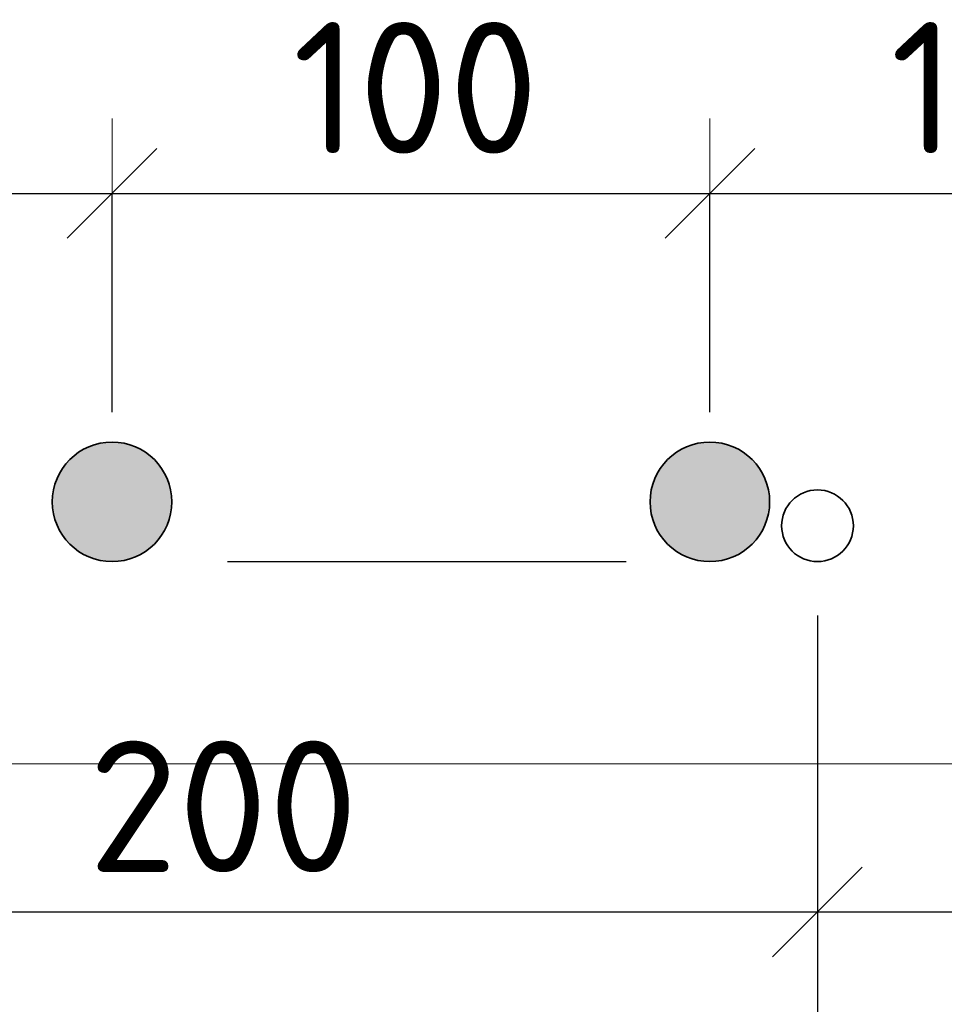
# Model space of a CAD drawing. Header units: metres. Extents: x -38 to 100, y -15 to 21.
# Tile 219 of 246: x 76.269 to 76.501, y 8.116 to 8.363. Entities that reach past the tile are written whole.
import ezdxf

# ---------------------------------------------------------------- set-up
doc = ezdxf.new("R2010")
doc.units = ezdxf.units.M
doc.header["$PDMODE"] = 65
doc.linetypes.add('______2', pattern=[0.0405, 0.03, -0.0105])
for name, color, linetype in [('XR$3$_3898', 7, 'Continuous'), ('XR$4$_3898', 7, 'Continuous'), ('XR$6$_3898', 7, 'Continuous')]:
    doc.layers.add(name, color=color, linetype=linetype)
for name, color, linetype, lineweight in [('XR$3$Размерная линия_ общее', 7, 'Continuous', 13), ('XR$4$Размерная линия_ общее', 7, 'Continuous', 13), ('XR$5$Текст_ примечание', 7, 'Continuous', 13), ('XR$6$Размерная линия_ общее', 7, 'Continuous', 13), ('XR$7$Текст_ примечание', 7, 'Continuous', 13)]:
    doc.layers.add(name, color=color, linetype=linetype, lineweight=lineweight)
doc.styles.add('ISOCPEUR', font='txt')
doc.dimstyles.new('DIMSTYLE_8', dxfattribs={"dimtxt": 0.033, "dimasz": 0.0375, "dimexe": 0, "dimexo": 0, "dimgap": 0.0165, "dimtad": 2, "dimdec": 0, "dimlfac": 1000, "dimrnd": 1, "dimzin": 12, "dimdsep": 46, "dimtxsty": 'ISOCPEUR', "dimblk1": 'ALL_ML_STRICH', "dimblk2": 'ALL_ML_STRICH', "dimsah": 1, "dimcen": 0, "dimclrd": 7, "dimclre": 256, "dimclrt": 7, "dimadec": 0, "dimazin": 0, "dimtfac": 1, "dimtdec": 0, "dimtix": 1, "dimtmove": 2, "dimatfit": 3, "dimfxl": 0, "dimtzin": 0, "dimlwd": 0, "dimlwe": -3, "dimarcsym": 0})

# ---------------------------------------------------------------- blocks, each defined once
blk = doc.blocks.new('ALL_ML_STRICH')
at = {"color": 0, "linetype": 'ByBlock', "lineweight": -2}
for p, q in [((0, -0.5), (0, 0.5)), ((-0.3, -0.3), (0.3, 0.3)), ((-1, 0), (0.5, 0))]:
    blk.add_line(p, q, dxfattribs=at)
blk = doc.blocks.new('*D56')
at = {"layer": 'DEFPOINTS', "color": 7, "linetype": 'Continuous', "lineweight": 13, "transparency": 33554687}
for p in [(76.14196, 8.31961), (76.14196, 8.24218), (76.29196, 8.24218)]:
    blk.add_point(p, dxfattribs=at)
at = {"layer": 'XR$3$Размерная линия_ общее', "color": 253, "linetype": 'Continuous', "lineweight": -2, "true_color": 0xa0a0a0, "transparency": 33554687}
for p, q in [((76.14196, 8.26468), (76.14196, 8.31961)), ((76.29196, 8.26468), (76.29196, 8.31961))]:
    blk.add_line(p, q, dxfattribs=at)
at = {"layer": 'XR$3$Размерная линия_ общее', "color": 7, "linetype": 'Continuous', "lineweight": -2, "transparency": 33554687}
blk.add_line((76.14196, 8.31961), (76.29196, 8.31961), dxfattribs=at)
at = {"layer": 'XR$3$Размерная линия_ общее', "color": 7, "linetype": 'Continuous', "lineweight": 13, "transparency": 33554687, "xscale": 0.0375, "yscale": 0.0375, "zscale": 0.0375, "rotation": 180}
blk.add_blockref('ALL_ML_STRICH', (76.14196, 8.31961), dxfattribs=at)
at = {"layer": 'XR$3$Размерная линия_ общее', "color": 7, "linetype": 'Continuous', "lineweight": 13, "transparency": 33554687, "xscale": 0.0375, "yscale": 0.0375, "zscale": 0.0375}
blk.add_blockref('ALL_ML_STRICH', (76.29196, 8.31961), dxfattribs=at)
at = {"layer": 'XR$3$Размерная линия_ общее', "color": 7, "linetype": 'Continuous', "lineweight": 13, "transparency": 33554687, "insert": (76.18726, 8.36261), "char_height": 0.033, "width": 0.00165, "attachment_point": 1, "line_spacing_factor": 0.60241, "style": 'ISOCPEUR'}
blk.add_mtext('100', dxfattribs=at)
blk = doc.blocks.new('*D57')
at = {"layer": 'DEFPOINTS', "color": 7, "linetype": 'Continuous', "lineweight": 13, "transparency": 33554687}
for p in [(76.29196, 8.31961), (76.29196, 8.24218), (76.44196, 8.24218)]:
    blk.add_point(p, dxfattribs=at)
at = {"layer": 'XR$3$Размерная линия_ общее', "color": 253, "linetype": 'Continuous', "lineweight": -2, "true_color": 0xa0a0a0, "transparency": 33554687}
for p, q in [((76.29196, 8.26468), (76.29196, 8.31961)), ((76.44196, 8.26468), (76.44196, 8.31961))]:
    blk.add_line(p, q, dxfattribs=at)
at = {"layer": 'XR$3$Размерная линия_ общее', "color": 7, "linetype": 'Continuous', "lineweight": -2, "transparency": 33554687}
blk.add_line((76.29196, 8.31961), (76.44196, 8.31961), dxfattribs=at)
at = {"layer": 'XR$3$Размерная линия_ общее', "color": 7, "linetype": 'Continuous', "lineweight": 13, "transparency": 33554687, "xscale": 0.0375, "yscale": 0.0375, "zscale": 0.0375, "rotation": 180}
blk.add_blockref('ALL_ML_STRICH', (76.29196, 8.31961), dxfattribs=at)
at = {"layer": 'XR$3$Размерная линия_ общее', "color": 7, "linetype": 'Continuous', "lineweight": 13, "transparency": 33554687, "xscale": 0.0375, "yscale": 0.0375, "zscale": 0.0375}
blk.add_blockref('ALL_ML_STRICH', (76.44196, 8.31961), dxfattribs=at)
at = {"layer": 'XR$3$Размерная линия_ общее', "color": 7, "linetype": 'Continuous', "lineweight": 13, "transparency": 33554687, "insert": (76.33726, 8.36261), "char_height": 0.033, "width": 0.00165, "attachment_point": 1, "line_spacing_factor": 0.60241, "style": 'ISOCPEUR'}
blk.add_mtext('100', dxfattribs=at)
blk = doc.blocks.new('*D58')
at = {"layer": 'DEFPOINTS', "color": 7, "linetype": 'Continuous', "lineweight": 13, "transparency": 33554687}
for p in [(76.44196, 8.31961), (76.44196, 8.24218), (76.59196, 8.24218)]:
    blk.add_point(p, dxfattribs=at)
at = {"layer": 'XR$3$Размерная линия_ общее', "color": 253, "linetype": 'Continuous', "lineweight": -2, "true_color": 0xa0a0a0, "transparency": 33554687}
for p, q in [((76.44196, 8.26468), (76.44196, 8.31961)), ((76.59196, 8.26468), (76.59196, 8.31961))]:
    blk.add_line(p, q, dxfattribs=at)
at = {"layer": 'XR$3$Размерная линия_ общее', "color": 7, "linetype": 'Continuous', "lineweight": -2, "transparency": 33554687}
blk.add_line((76.44196, 8.31961), (76.59196, 8.31961), dxfattribs=at)
at = {"layer": 'XR$3$Размерная линия_ общее', "color": 7, "linetype": 'Continuous', "lineweight": 13, "transparency": 33554687, "xscale": 0.0375, "yscale": 0.0375, "zscale": 0.0375, "rotation": 180}
blk.add_blockref('ALL_ML_STRICH', (76.44196, 8.31961), dxfattribs=at)
at = {"layer": 'XR$3$Размерная линия_ общее', "color": 7, "linetype": 'Continuous', "lineweight": 13, "transparency": 33554687, "xscale": 0.0375, "yscale": 0.0375, "zscale": 0.0375}
blk.add_blockref('ALL_ML_STRICH', (76.59196, 8.31961), dxfattribs=at)
at = {"layer": 'XR$3$Размерная линия_ общее', "color": 7, "linetype": 'Continuous', "lineweight": 13, "transparency": 33554687, "insert": (76.48726, 8.36261), "char_height": 0.033, "width": 0.00165, "attachment_point": 1, "line_spacing_factor": 0.60241, "style": 'ISOCPEUR'}
blk.add_mtext('100', dxfattribs=at)
blk = doc.blocks.new('*D62')
at = {"layer": 'DEFPOINTS', "color": 7, "linetype": 'Continuous', "lineweight": 13, "transparency": 33554687}
for p in [(76.16896, 8.23618), (76.46896, 8.23618), (76.16896, 8.13924)]:
    blk.add_point(p, dxfattribs=at)
at = {"layer": 'XR$3$Размерная линия_ общее', "color": 253, "linetype": 'Continuous', "lineweight": -2, "true_color": 0xa0a0a0, "transparency": 33554687}
for p, q in [((76.16896, 8.21368), (76.16896, 8.13924)), ((76.46896, 8.21368), (76.46896, 8.13924))]:
    blk.add_line(p, q, dxfattribs=at)
at = {"layer": 'XR$3$Размерная линия_ общее', "color": 7, "linetype": 'Continuous', "lineweight": -2, "transparency": 33554687}
blk.add_line((76.16896, 8.13924), (76.46896, 8.13924), dxfattribs=at)
at = {"layer": 'XR$3$Размерная линия_ общее', "color": 7, "linetype": 'Continuous', "lineweight": 13, "transparency": 33554687, "xscale": 0.0375, "yscale": 0.0375, "zscale": 0.0375, "rotation": 180}
blk.add_blockref('ALL_ML_STRICH', (76.16896, 8.13924), dxfattribs=at)
at = {"layer": 'XR$3$Размерная линия_ общее', "color": 7, "linetype": 'Continuous', "lineweight": 13, "transparency": 33554687, "xscale": 0.0375, "yscale": 0.0375, "zscale": 0.0375}
blk.add_blockref('ALL_ML_STRICH', (76.46896, 8.13924), dxfattribs=at)
at = {"layer": 'XR$3$Размерная линия_ общее', "color": 7, "linetype": 'Continuous', "lineweight": 13, "transparency": 33554687, "insert": (76.28596, 8.18224), "char_height": 0.033, "width": 0.00165, "attachment_point": 1, "line_spacing_factor": 0.60241, "style": 'ISOCPEUR'}
blk.add_mtext('200', dxfattribs=at)
blk = doc.blocks.new('*D63')
at = {"layer": 'DEFPOINTS', "color": 7, "linetype": 'Continuous', "lineweight": 13, "transparency": 33554687}
for p in [(76.46896, 8.23618), (76.76896, 8.23618), (76.46896, 8.13924)]:
    blk.add_point(p, dxfattribs=at)
at = {"layer": 'XR$3$Размерная линия_ общее', "color": 253, "linetype": 'Continuous', "lineweight": -2, "true_color": 0xa0a0a0, "transparency": 33554687}
for p, q in [((76.46896, 8.21368), (76.46896, 8.13924)), ((76.76896, 8.21368), (76.76896, 8.13924))]:
    blk.add_line(p, q, dxfattribs=at)
at = {"layer": 'XR$3$Размерная линия_ общее', "color": 7, "linetype": 'Continuous', "lineweight": -2, "transparency": 33554687}
blk.add_line((76.46896, 8.13924), (76.76896, 8.13924), dxfattribs=at)
at = {"layer": 'XR$3$Размерная линия_ общее', "color": 7, "linetype": 'Continuous', "lineweight": 13, "transparency": 33554687, "xscale": 0.0375, "yscale": 0.0375, "zscale": 0.0375, "rotation": 180}
blk.add_blockref('ALL_ML_STRICH', (76.46896, 8.13924), dxfattribs=at)
at = {"layer": 'XR$3$Размерная линия_ общее', "color": 7, "linetype": 'Continuous', "lineweight": 13, "transparency": 33554687, "xscale": 0.0375, "yscale": 0.0375, "zscale": 0.0375}
blk.add_blockref('ALL_ML_STRICH', (76.76896, 8.13924), dxfattribs=at)
at = {"layer": 'XR$3$Размерная линия_ общее', "color": 7, "linetype": 'Continuous', "lineweight": 13, "transparency": 33554687, "insert": (76.58596, 8.18224), "char_height": 0.033, "width": 0.00165, "attachment_point": 1, "line_spacing_factor": 0.60241, "style": 'ISOCPEUR'}
blk.add_mtext('200', dxfattribs=at)
blk = doc.blocks.new('*D292')
at = {"layer": 'DEFPOINTS', "color": 7, "linetype": 'Continuous', "lineweight": 13, "transparency": 33554687}
for p in [(76.14196, 8.31961), (76.14196, 8.24218), (76.29196, 8.24218)]:
    blk.add_point(p, dxfattribs=at)
at = {"layer": 'XR$4$Размерная линия_ общее', "color": 253, "linetype": 'Continuous', "lineweight": -2, "true_color": 0xa0a0a0, "transparency": 33554687}
for p, q in [((76.14196, 8.26468), (76.14196, 8.31961)), ((76.29196, 8.26468), (76.29196, 8.31961))]:
    blk.add_line(p, q, dxfattribs=at)
at = {"layer": 'XR$4$Размерная линия_ общее', "color": 7, "linetype": 'Continuous', "lineweight": -2, "transparency": 33554687}
blk.add_line((76.14196, 8.31961), (76.29196, 8.31961), dxfattribs=at)
at = {"layer": 'XR$4$Размерная линия_ общее', "color": 7, "linetype": 'Continuous', "lineweight": 13, "transparency": 33554687, "xscale": 0.0375, "yscale": 0.0375, "zscale": 0.0375, "rotation": 180}
blk.add_blockref('ALL_ML_STRICH', (76.14196, 8.31961), dxfattribs=at)
at = {"layer": 'XR$4$Размерная линия_ общее', "color": 7, "linetype": 'Continuous', "lineweight": 13, "transparency": 33554687, "xscale": 0.0375, "yscale": 0.0375, "zscale": 0.0375}
blk.add_blockref('ALL_ML_STRICH', (76.29196, 8.31961), dxfattribs=at)
at = {"layer": 'XR$4$Размерная линия_ общее', "color": 7, "linetype": 'Continuous', "lineweight": 13, "transparency": 33554687, "insert": (76.18726, 8.36261), "char_height": 0.033, "width": 0.00165, "attachment_point": 1, "line_spacing_factor": 0.60241, "style": 'ISOCPEUR'}
blk.add_mtext('100', dxfattribs=at)
blk = doc.blocks.new('*D293')
at = {"layer": 'DEFPOINTS', "color": 7, "linetype": 'Continuous', "lineweight": 13, "transparency": 33554687}
for p in [(76.29196, 8.31961), (76.29196, 8.24218), (76.44196, 8.24218)]:
    blk.add_point(p, dxfattribs=at)
at = {"layer": 'XR$4$Размерная линия_ общее', "color": 253, "linetype": 'Continuous', "lineweight": -2, "true_color": 0xa0a0a0, "transparency": 33554687}
for p, q in [((76.29196, 8.26468), (76.29196, 8.31961)), ((76.44196, 8.26468), (76.44196, 8.31961))]:
    blk.add_line(p, q, dxfattribs=at)
at = {"layer": 'XR$4$Размерная линия_ общее', "color": 7, "linetype": 'Continuous', "lineweight": -2, "transparency": 33554687}
blk.add_line((76.29196, 8.31961), (76.44196, 8.31961), dxfattribs=at)
at = {"layer": 'XR$4$Размерная линия_ общее', "color": 7, "linetype": 'Continuous', "lineweight": 13, "transparency": 33554687, "xscale": 0.0375, "yscale": 0.0375, "zscale": 0.0375, "rotation": 180}
blk.add_blockref('ALL_ML_STRICH', (76.29196, 8.31961), dxfattribs=at)
at = {"layer": 'XR$4$Размерная линия_ общее', "color": 7, "linetype": 'Continuous', "lineweight": 13, "transparency": 33554687, "xscale": 0.0375, "yscale": 0.0375, "zscale": 0.0375}
blk.add_blockref('ALL_ML_STRICH', (76.44196, 8.31961), dxfattribs=at)
at = {"layer": 'XR$4$Размерная линия_ общее', "color": 7, "linetype": 'Continuous', "lineweight": 13, "transparency": 33554687, "insert": (76.33726, 8.36261), "char_height": 0.033, "width": 0.00165, "attachment_point": 1, "line_spacing_factor": 0.60241, "style": 'ISOCPEUR'}
blk.add_mtext('100', dxfattribs=at)
blk = doc.blocks.new('*D294')
at = {"layer": 'DEFPOINTS', "color": 7, "linetype": 'Continuous', "lineweight": 13, "transparency": 33554687}
for p in [(76.44196, 8.31961), (76.44196, 8.24218), (76.59196, 8.24218)]:
    blk.add_point(p, dxfattribs=at)
at = {"layer": 'XR$4$Размерная линия_ общее', "color": 253, "linetype": 'Continuous', "lineweight": -2, "true_color": 0xa0a0a0, "transparency": 33554687}
for p, q in [((76.44196, 8.26468), (76.44196, 8.31961)), ((76.59196, 8.26468), (76.59196, 8.31961))]:
    blk.add_line(p, q, dxfattribs=at)
at = {"layer": 'XR$4$Размерная линия_ общее', "color": 7, "linetype": 'Continuous', "lineweight": -2, "transparency": 33554687}
blk.add_line((76.44196, 8.31961), (76.59196, 8.31961), dxfattribs=at)
at = {"layer": 'XR$4$Размерная линия_ общее', "color": 7, "linetype": 'Continuous', "lineweight": 13, "transparency": 33554687, "xscale": 0.0375, "yscale": 0.0375, "zscale": 0.0375, "rotation": 180}
blk.add_blockref('ALL_ML_STRICH', (76.44196, 8.31961), dxfattribs=at)
at = {"layer": 'XR$4$Размерная линия_ общее', "color": 7, "linetype": 'Continuous', "lineweight": 13, "transparency": 33554687, "xscale": 0.0375, "yscale": 0.0375, "zscale": 0.0375}
blk.add_blockref('ALL_ML_STRICH', (76.59196, 8.31961), dxfattribs=at)
at = {"layer": 'XR$4$Размерная линия_ общее', "color": 7, "linetype": 'Continuous', "lineweight": 13, "transparency": 33554687, "insert": (76.48726, 8.36261), "char_height": 0.033, "width": 0.00165, "attachment_point": 1, "line_spacing_factor": 0.60241, "style": 'ISOCPEUR'}
blk.add_mtext('100', dxfattribs=at)
blk = doc.blocks.new('*D298')
at = {"layer": 'DEFPOINTS', "color": 7, "linetype": 'Continuous', "lineweight": 13, "transparency": 33554687}
for p in [(76.16896, 8.23618), (76.46896, 8.23618), (76.16896, 8.13924)]:
    blk.add_point(p, dxfattribs=at)
at = {"layer": 'XR$4$Размерная линия_ общее', "color": 253, "linetype": 'Continuous', "lineweight": -2, "true_color": 0xa0a0a0, "transparency": 33554687}
for p, q in [((76.16896, 8.21368), (76.16896, 8.13924)), ((76.46896, 8.21368), (76.46896, 8.13924))]:
    blk.add_line(p, q, dxfattribs=at)
at = {"layer": 'XR$4$Размерная линия_ общее', "color": 7, "linetype": 'Continuous', "lineweight": -2, "transparency": 33554687}
blk.add_line((76.16896, 8.13924), (76.46896, 8.13924), dxfattribs=at)
at = {"layer": 'XR$4$Размерная линия_ общее', "color": 7, "linetype": 'Continuous', "lineweight": 13, "transparency": 33554687, "xscale": 0.0375, "yscale": 0.0375, "zscale": 0.0375, "rotation": 180}
blk.add_blockref('ALL_ML_STRICH', (76.16896, 8.13924), dxfattribs=at)
at = {"layer": 'XR$4$Размерная линия_ общее', "color": 7, "linetype": 'Continuous', "lineweight": 13, "transparency": 33554687, "xscale": 0.0375, "yscale": 0.0375, "zscale": 0.0375}
blk.add_blockref('ALL_ML_STRICH', (76.46896, 8.13924), dxfattribs=at)
at = {"layer": 'XR$4$Размерная линия_ общее', "color": 7, "linetype": 'Continuous', "lineweight": 13, "transparency": 33554687, "insert": (76.28596, 8.18224), "char_height": 0.033, "width": 0.00165, "attachment_point": 1, "line_spacing_factor": 0.60241, "style": 'ISOCPEUR'}
blk.add_mtext('200', dxfattribs=at)
blk = doc.blocks.new('*D299')
at = {"layer": 'DEFPOINTS', "color": 7, "linetype": 'Continuous', "lineweight": 13, "transparency": 33554687}
for p in [(76.46896, 8.23618), (76.76896, 8.23618), (76.46896, 8.13924)]:
    blk.add_point(p, dxfattribs=at)
at = {"layer": 'XR$4$Размерная линия_ общее', "color": 253, "linetype": 'Continuous', "lineweight": -2, "true_color": 0xa0a0a0, "transparency": 33554687}
for p, q in [((76.46896, 8.21368), (76.46896, 8.13924)), ((76.76896, 8.21368), (76.76896, 8.13924))]:
    blk.add_line(p, q, dxfattribs=at)
at = {"layer": 'XR$4$Размерная линия_ общее', "color": 7, "linetype": 'Continuous', "lineweight": -2, "transparency": 33554687}
blk.add_line((76.46896, 8.13924), (76.76896, 8.13924), dxfattribs=at)
at = {"layer": 'XR$4$Размерная линия_ общее', "color": 7, "linetype": 'Continuous', "lineweight": 13, "transparency": 33554687, "xscale": 0.0375, "yscale": 0.0375, "zscale": 0.0375, "rotation": 180}
blk.add_blockref('ALL_ML_STRICH', (76.46896, 8.13924), dxfattribs=at)
at = {"layer": 'XR$4$Размерная линия_ общее', "color": 7, "linetype": 'Continuous', "lineweight": 13, "transparency": 33554687, "xscale": 0.0375, "yscale": 0.0375, "zscale": 0.0375}
blk.add_blockref('ALL_ML_STRICH', (76.76896, 8.13924), dxfattribs=at)
at = {"layer": 'XR$4$Размерная линия_ общее', "color": 7, "linetype": 'Continuous', "lineweight": 13, "transparency": 33554687, "insert": (76.58596, 8.18224), "char_height": 0.033, "width": 0.00165, "attachment_point": 1, "line_spacing_factor": 0.60241, "style": 'ISOCPEUR'}
blk.add_mtext('200', dxfattribs=at)
blk = doc.blocks.new('*D586')
at = {"layer": 'DEFPOINTS', "color": 7, "linetype": 'Continuous', "lineweight": 13, "transparency": 33554687}
for p in [(76.14196, 8.31961), (76.14196, 8.24218), (76.29196, 8.24218)]:
    blk.add_point(p, dxfattribs=at)
at = {"layer": 'XR$6$Размерная линия_ общее', "color": 253, "linetype": 'Continuous', "lineweight": -2, "true_color": 0xa0a0a0, "transparency": 33554687}
for p, q in [((76.14196, 8.26468), (76.14196, 8.31961)), ((76.29196, 8.26468), (76.29196, 8.31961))]:
    blk.add_line(p, q, dxfattribs=at)
at = {"layer": 'XR$6$Размерная линия_ общее', "color": 7, "linetype": 'Continuous', "lineweight": -2, "transparency": 33554687}
blk.add_line((76.14196, 8.31961), (76.29196, 8.31961), dxfattribs=at)
at = {"layer": 'XR$6$Размерная линия_ общее', "color": 7, "linetype": 'Continuous', "lineweight": 13, "transparency": 33554687, "xscale": 0.0375, "yscale": 0.0375, "zscale": 0.0375, "rotation": 180}
blk.add_blockref('ALL_ML_STRICH', (76.14196, 8.31961), dxfattribs=at)
at = {"layer": 'XR$6$Размерная линия_ общее', "color": 7, "linetype": 'Continuous', "lineweight": 13, "transparency": 33554687, "xscale": 0.0375, "yscale": 0.0375, "zscale": 0.0375}
blk.add_blockref('ALL_ML_STRICH', (76.29196, 8.31961), dxfattribs=at)
at = {"layer": 'XR$6$Размерная линия_ общее', "color": 7, "linetype": 'Continuous', "lineweight": 13, "transparency": 33554687, "insert": (76.18726, 8.36261), "char_height": 0.033, "width": 0.00165, "attachment_point": 1, "line_spacing_factor": 0.60241, "style": 'ISOCPEUR'}
blk.add_mtext('100', dxfattribs=at)
blk = doc.blocks.new('*D587')
at = {"layer": 'DEFPOINTS', "color": 7, "linetype": 'Continuous', "lineweight": 13, "transparency": 33554687}
for p in [(76.29196, 8.31961), (76.29196, 8.24218), (76.44196, 8.24218)]:
    blk.add_point(p, dxfattribs=at)
at = {"layer": 'XR$6$Размерная линия_ общее', "color": 253, "linetype": 'Continuous', "lineweight": -2, "true_color": 0xa0a0a0, "transparency": 33554687}
for p, q in [((76.29196, 8.26468), (76.29196, 8.31961)), ((76.44196, 8.26468), (76.44196, 8.31961))]:
    blk.add_line(p, q, dxfattribs=at)
at = {"layer": 'XR$6$Размерная линия_ общее', "color": 7, "linetype": 'Continuous', "lineweight": -2, "transparency": 33554687}
blk.add_line((76.29196, 8.31961), (76.44196, 8.31961), dxfattribs=at)
at = {"layer": 'XR$6$Размерная линия_ общее', "color": 7, "linetype": 'Continuous', "lineweight": 13, "transparency": 33554687, "xscale": 0.0375, "yscale": 0.0375, "zscale": 0.0375, "rotation": 180}
blk.add_blockref('ALL_ML_STRICH', (76.29196, 8.31961), dxfattribs=at)
at = {"layer": 'XR$6$Размерная линия_ общее', "color": 7, "linetype": 'Continuous', "lineweight": 13, "transparency": 33554687, "xscale": 0.0375, "yscale": 0.0375, "zscale": 0.0375}
blk.add_blockref('ALL_ML_STRICH', (76.44196, 8.31961), dxfattribs=at)
at = {"layer": 'XR$6$Размерная линия_ общее', "color": 7, "linetype": 'Continuous', "lineweight": 13, "transparency": 33554687, "insert": (76.33726, 8.36261), "char_height": 0.033, "width": 0.00165, "attachment_point": 1, "line_spacing_factor": 0.60241, "style": 'ISOCPEUR'}
blk.add_mtext('100', dxfattribs=at)
blk = doc.blocks.new('*D588')
at = {"layer": 'DEFPOINTS', "color": 7, "linetype": 'Continuous', "lineweight": 13, "transparency": 33554687}
for p in [(76.44196, 8.31961), (76.44196, 8.24218), (76.59196, 8.24218)]:
    blk.add_point(p, dxfattribs=at)
at = {"layer": 'XR$6$Размерная линия_ общее', "color": 253, "linetype": 'Continuous', "lineweight": -2, "true_color": 0xa0a0a0, "transparency": 33554687}
for p, q in [((76.44196, 8.26468), (76.44196, 8.31961)), ((76.59196, 8.26468), (76.59196, 8.31961))]:
    blk.add_line(p, q, dxfattribs=at)
at = {"layer": 'XR$6$Размерная линия_ общее', "color": 7, "linetype": 'Continuous', "lineweight": -2, "transparency": 33554687}
blk.add_line((76.44196, 8.31961), (76.59196, 8.31961), dxfattribs=at)
at = {"layer": 'XR$6$Размерная линия_ общее', "color": 7, "linetype": 'Continuous', "lineweight": 13, "transparency": 33554687, "xscale": 0.0375, "yscale": 0.0375, "zscale": 0.0375, "rotation": 180}
blk.add_blockref('ALL_ML_STRICH', (76.44196, 8.31961), dxfattribs=at)
at = {"layer": 'XR$6$Размерная линия_ общее', "color": 7, "linetype": 'Continuous', "lineweight": 13, "transparency": 33554687, "xscale": 0.0375, "yscale": 0.0375, "zscale": 0.0375}
blk.add_blockref('ALL_ML_STRICH', (76.59196, 8.31961), dxfattribs=at)
at = {"layer": 'XR$6$Размерная линия_ общее', "color": 7, "linetype": 'Continuous', "lineweight": 13, "transparency": 33554687, "insert": (76.48726, 8.36261), "char_height": 0.033, "width": 0.00165, "attachment_point": 1, "line_spacing_factor": 0.60241, "style": 'ISOCPEUR'}
blk.add_mtext('100', dxfattribs=at)
blk = doc.blocks.new('*D592')
at = {"layer": 'DEFPOINTS', "color": 7, "linetype": 'Continuous', "lineweight": 13, "transparency": 33554687}
for p in [(76.16896, 8.23618), (76.46896, 8.23618), (76.16896, 8.13924)]:
    blk.add_point(p, dxfattribs=at)
at = {"layer": 'XR$6$Размерная линия_ общее', "color": 253, "linetype": 'Continuous', "lineweight": -2, "true_color": 0xa0a0a0, "transparency": 33554687}
for p, q in [((76.16896, 8.21368), (76.16896, 8.13924)), ((76.46896, 8.21368), (76.46896, 8.13924))]:
    blk.add_line(p, q, dxfattribs=at)
at = {"layer": 'XR$6$Размерная линия_ общее', "color": 7, "linetype": 'Continuous', "lineweight": -2, "transparency": 33554687}
blk.add_line((76.16896, 8.13924), (76.46896, 8.13924), dxfattribs=at)
at = {"layer": 'XR$6$Размерная линия_ общее', "color": 7, "linetype": 'Continuous', "lineweight": 13, "transparency": 33554687, "xscale": 0.0375, "yscale": 0.0375, "zscale": 0.0375, "rotation": 180}
blk.add_blockref('ALL_ML_STRICH', (76.16896, 8.13924), dxfattribs=at)
at = {"layer": 'XR$6$Размерная линия_ общее', "color": 7, "linetype": 'Continuous', "lineweight": 13, "transparency": 33554687, "xscale": 0.0375, "yscale": 0.0375, "zscale": 0.0375}
blk.add_blockref('ALL_ML_STRICH', (76.46896, 8.13924), dxfattribs=at)
at = {"layer": 'XR$6$Размерная линия_ общее', "color": 7, "linetype": 'Continuous', "lineweight": 13, "transparency": 33554687, "insert": (76.28596, 8.18224), "char_height": 0.033, "width": 0.00165, "attachment_point": 1, "line_spacing_factor": 0.60241, "style": 'ISOCPEUR'}
blk.add_mtext('200', dxfattribs=at)
blk = doc.blocks.new('*D593')
at = {"layer": 'DEFPOINTS', "color": 7, "linetype": 'Continuous', "lineweight": 13, "transparency": 33554687}
for p in [(76.46896, 8.23618), (76.76896, 8.23618), (76.46896, 8.13924)]:
    blk.add_point(p, dxfattribs=at)
at = {"layer": 'XR$6$Размерная линия_ общее', "color": 253, "linetype": 'Continuous', "lineweight": -2, "true_color": 0xa0a0a0, "transparency": 33554687}
for p, q in [((76.46896, 8.21368), (76.46896, 8.13924)), ((76.76896, 8.21368), (76.76896, 8.13924))]:
    blk.add_line(p, q, dxfattribs=at)
at = {"layer": 'XR$6$Размерная линия_ общее', "color": 7, "linetype": 'Continuous', "lineweight": -2, "transparency": 33554687}
blk.add_line((76.46896, 8.13924), (76.76896, 8.13924), dxfattribs=at)
at = {"layer": 'XR$6$Размерная линия_ общее', "color": 7, "linetype": 'Continuous', "lineweight": 13, "transparency": 33554687, "xscale": 0.0375, "yscale": 0.0375, "zscale": 0.0375, "rotation": 180}
blk.add_blockref('ALL_ML_STRICH', (76.46896, 8.13924), dxfattribs=at)
at = {"layer": 'XR$6$Размерная линия_ общее', "color": 7, "linetype": 'Continuous', "lineweight": 13, "transparency": 33554687, "xscale": 0.0375, "yscale": 0.0375, "zscale": 0.0375}
blk.add_blockref('ALL_ML_STRICH', (76.76896, 8.13924), dxfattribs=at)
at = {"layer": 'XR$6$Размерная линия_ общее', "color": 7, "linetype": 'Continuous', "lineweight": 13, "transparency": 33554687, "insert": (76.58596, 8.18224), "char_height": 0.033, "width": 0.00165, "attachment_point": 1, "line_spacing_factor": 0.60241, "style": 'ISOCPEUR'}
blk.add_mtext('200', dxfattribs=at)

msp = doc.modelspace()

# ---------------------------------------------------------------- hatches: boundary and pattern name
at = {"linetype": 'Continuous', "lineweight": 25, "true_color": 0xa2a2a2, "transparency": 33554687}
for points in [[(76.30386, 8.25131), (76.30257, 8.25278), (76.3011, 8.25408), (76.29946, 8.25517), (76.2977, 8.25603), (76.29585, 8.25667), (76.29392, 8.25705), (76.29196, 8.25718), (76.29001, 8.25705), (76.28808, 8.25667), (76.28622, 8.25603), (76.28446, 8.25517), (76.28283, 8.25408), (76.28136, 8.25278), (76.28006, 8.25131), (76.27897, 8.24968), (76.27811, 8.24792), (76.27748, 8.24606), (76.27709, 8.24413), (76.27696, 8.24218), (76.27709, 8.24022), (76.27748, 8.23829), (76.27811, 8.23644), (76.27897, 8.23468), (76.28006, 8.23305), (76.28136, 8.23157), (76.28283, 8.23028), (76.28446, 8.22919), (76.28622, 8.22832), (76.28808, 8.22769), (76.29001, 8.2273), (76.29196, 8.22718), (76.29392, 8.2273), (76.29585, 8.22769), (76.2977, 8.22832), (76.29946, 8.22919), (76.3011, 8.23028), (76.30257, 8.23157), (76.30386, 8.23305), (76.30495, 8.23468), (76.30582, 8.23644), (76.30645, 8.23829), (76.30684, 8.24022), (76.30696, 8.24218), (76.30684, 8.24413), (76.30645, 8.24606), (76.30582, 8.24792), (76.30495, 8.24968)], [(76.30386, 8.25131), (76.30257, 8.25278), (76.3011, 8.25408), (76.29946, 8.25517), (76.2977, 8.25603), (76.29585, 8.25667), (76.29392, 8.25705), (76.29196, 8.25718), (76.29001, 8.25705), (76.28808, 8.25667), (76.28622, 8.25603), (76.28446, 8.25517), (76.28283, 8.25408), (76.28136, 8.25278), (76.28006, 8.25131), (76.27897, 8.24968), (76.27811, 8.24792), (76.27748, 8.24606), (76.27709, 8.24413), (76.27696, 8.24218), (76.27709, 8.24022), (76.27748, 8.23829), (76.27811, 8.23644), (76.27897, 8.23468), (76.28006, 8.23305), (76.28136, 8.23157), (76.28283, 8.23028), (76.28446, 8.22919), (76.28622, 8.22832), (76.28808, 8.22769), (76.29001, 8.2273), (76.29196, 8.22718), (76.29392, 8.2273), (76.29585, 8.22769), (76.2977, 8.22832), (76.29946, 8.22919), (76.3011, 8.23028), (76.30257, 8.23157), (76.30386, 8.23305), (76.30495, 8.23468), (76.30582, 8.23644), (76.30645, 8.23829), (76.30684, 8.24022), (76.30696, 8.24218), (76.30684, 8.24413), (76.30645, 8.24606), (76.30582, 8.24792), (76.30495, 8.24968)], [(76.30386, 8.25131), (76.30257, 8.25278), (76.3011, 8.25408), (76.29946, 8.25517), (76.2977, 8.25603), (76.29585, 8.25667), (76.29392, 8.25705), (76.29196, 8.25718), (76.29001, 8.25705), (76.28808, 8.25667), (76.28622, 8.25603), (76.28446, 8.25517), (76.28283, 8.25408), (76.28136, 8.25278), (76.28006, 8.25131), (76.27897, 8.24968), (76.27811, 8.24792), (76.27748, 8.24606), (76.27709, 8.24413), (76.27696, 8.24218), (76.27709, 8.24022), (76.27748, 8.23829), (76.27811, 8.23644), (76.27897, 8.23468), (76.28006, 8.23305), (76.28136, 8.23157), (76.28283, 8.23028), (76.28446, 8.22919), (76.28622, 8.22832), (76.28808, 8.22769), (76.29001, 8.2273), (76.29196, 8.22718), (76.29392, 8.2273), (76.29585, 8.22769), (76.2977, 8.22832), (76.29946, 8.22919), (76.3011, 8.23028), (76.30257, 8.23157), (76.30386, 8.23305), (76.30495, 8.23468), (76.30582, 8.23644), (76.30645, 8.23829), (76.30684, 8.24022), (76.30696, 8.24218), (76.30684, 8.24413), (76.30645, 8.24606), (76.30582, 8.24792), (76.30495, 8.24968)], [(76.45386, 8.25131), (76.45257, 8.25278), (76.4511, 8.25408), (76.44946, 8.25517), (76.4477, 8.25603), (76.44585, 8.25667), (76.44392, 8.25705), (76.44196, 8.25718), (76.44001, 8.25705), (76.43808, 8.25667), (76.43622, 8.25603), (76.43446, 8.25517), (76.43283, 8.25408), (76.43136, 8.25278), (76.43006, 8.25131), (76.42897, 8.24968), (76.42811, 8.24792), (76.42748, 8.24606), (76.42709, 8.24413), (76.42696, 8.24218), (76.42709, 8.24022), (76.42748, 8.23829), (76.42811, 8.23644), (76.42897, 8.23468), (76.43006, 8.23305), (76.43136, 8.23157), (76.43283, 8.23028), (76.43446, 8.22919), (76.43622, 8.22832), (76.43808, 8.22769), (76.44001, 8.2273), (76.44196, 8.22718), (76.44392, 8.2273), (76.44585, 8.22769), (76.4477, 8.22832), (76.44946, 8.22919), (76.4511, 8.23028), (76.45257, 8.23157), (76.45386, 8.23305), (76.45495, 8.23468), (76.45582, 8.23644), (76.45645, 8.23829), (76.45684, 8.24022), (76.45696, 8.24218), (76.45684, 8.24413), (76.45645, 8.24606), (76.45582, 8.24792), (76.45495, 8.24968)], [(76.45386, 8.25131), (76.45257, 8.25278), (76.4511, 8.25408), (76.44946, 8.25517), (76.4477, 8.25603), (76.44585, 8.25667), (76.44392, 8.25705), (76.44196, 8.25718), (76.44001, 8.25705), (76.43808, 8.25667), (76.43622, 8.25603), (76.43446, 8.25517), (76.43283, 8.25408), (76.43136, 8.25278), (76.43006, 8.25131), (76.42897, 8.24968), (76.42811, 8.24792), (76.42748, 8.24606), (76.42709, 8.24413), (76.42696, 8.24218), (76.42709, 8.24022), (76.42748, 8.23829), (76.42811, 8.23644), (76.42897, 8.23468), (76.43006, 8.23305), (76.43136, 8.23157), (76.43283, 8.23028), (76.43446, 8.22919), (76.43622, 8.22832), (76.43808, 8.22769), (76.44001, 8.2273), (76.44196, 8.22718), (76.44392, 8.2273), (76.44585, 8.22769), (76.4477, 8.22832), (76.44946, 8.22919), (76.4511, 8.23028), (76.45257, 8.23157), (76.45386, 8.23305), (76.45495, 8.23468), (76.45582, 8.23644), (76.45645, 8.23829), (76.45684, 8.24022), (76.45696, 8.24218), (76.45684, 8.24413), (76.45645, 8.24606), (76.45582, 8.24792), (76.45495, 8.24968)], [(76.45386, 8.25131), (76.45257, 8.25278), (76.4511, 8.25408), (76.44946, 8.25517), (76.4477, 8.25603), (76.44585, 8.25667), (76.44392, 8.25705), (76.44196, 8.25718), (76.44001, 8.25705), (76.43808, 8.25667), (76.43622, 8.25603), (76.43446, 8.25517), (76.43283, 8.25408), (76.43136, 8.25278), (76.43006, 8.25131), (76.42897, 8.24968), (76.42811, 8.24792), (76.42748, 8.24606), (76.42709, 8.24413), (76.42696, 8.24218), (76.42709, 8.24022), (76.42748, 8.23829), (76.42811, 8.23644), (76.42897, 8.23468), (76.43006, 8.23305), (76.43136, 8.23157), (76.43283, 8.23028), (76.43446, 8.22919), (76.43622, 8.22832), (76.43808, 8.22769), (76.44001, 8.2273), (76.44196, 8.22718), (76.44392, 8.2273), (76.44585, 8.22769), (76.4477, 8.22832), (76.44946, 8.22919), (76.4511, 8.23028), (76.45257, 8.23157), (76.45386, 8.23305), (76.45495, 8.23468), (76.45582, 8.23644), (76.45645, 8.23829), (76.45684, 8.24022), (76.45696, 8.24218), (76.45684, 8.24413), (76.45645, 8.24606), (76.45582, 8.24792), (76.45495, 8.24968)]]:
    msp.add_hatch(color=253, dxfattribs=at).paths.add_polyline_path(points)

# ---------------------------------------------------------------- linework, layer by layer
at = {"color": 8, "linetype": '______2', "lineweight": -3, "true_color": 0x737373, "transparency": 33554687}
msp.add_line((76.12096, 8.22718), (77.11696, 8.22718), dxfattribs=at)
msp.add_line((76.12096, 8.22718), (77.11696, 8.22718), dxfattribs=at)
msp.add_line((76.12096, 8.22718), (77.11696, 8.22718), dxfattribs=at)
at = {"layer": 'XR$3$_3898', "color": 7, "linetype": 'Continuous', "lineweight": 35, "transparency": 33554687}
for centre, radius in [((76.29196, 8.24218), 0.015), ((76.44196, 8.24218), 0.015), ((76.46896, 8.23618), 0.009)]:
    msp.add_circle(centre, radius, dxfattribs=at)
at = {"layer": 'XR$3$Размерная линия_ общее', "color": 253, "linetype": 'Continuous', "lineweight": -3, "true_color": 0xa0a0a0, "transparency": 33554687}
msp.add_line((76.46896, 8.13924), (76.46896, 8.06724), dxfattribs=at)
at = {"layer": 'XR$4$_3898', "color": 7, "linetype": 'Continuous', "lineweight": 35, "transparency": 33554687}
for centre, radius in [((76.29196, 8.24218), 0.015), ((76.44196, 8.24218), 0.015), ((76.46896, 8.23618), 0.009)]:
    msp.add_circle(centre, radius, dxfattribs=at)
at = {"layer": 'XR$4$Размерная линия_ общее', "color": 253, "linetype": 'Continuous', "lineweight": -3, "true_color": 0xa0a0a0, "transparency": 33554687}
msp.add_line((76.46896, 8.13924), (76.46896, 8.06724), dxfattribs=at)
at = {"layer": 'XR$5$Текст_ примечание', "color": 7, "linetype": 'Continuous', "lineweight": 13, "transparency": 33554687}
msp.add_line((88.97573, 8.17641), (70.47573, 8.17641), dxfattribs=at)
at = {"layer": 'XR$6$_3898', "color": 7, "linetype": 'Continuous', "lineweight": 35, "transparency": 33554687}
for centre, radius in [((76.29196, 8.24218), 0.015), ((76.44196, 8.24218), 0.015), ((76.46896, 8.23618), 0.009)]:
    msp.add_circle(centre, radius, dxfattribs=at)
at = {"layer": 'XR$6$Размерная линия_ общее', "color": 253, "linetype": 'Continuous', "lineweight": -3, "true_color": 0xa0a0a0, "transparency": 33554687}
msp.add_line((76.46896, 8.13924), (76.46896, 8.06724), dxfattribs=at)
at = {"layer": 'XR$7$Текст_ примечание', "color": 7, "linetype": 'Continuous', "lineweight": 13, "transparency": 33554687}
msp.add_line((88.97573, 8.17641), (70.47573, 8.17641), dxfattribs=at)

# ---------------------------------------------------------------- dimensions: what is measured, and where the dimension line sits
at = {"layer": 'XR$3$Размерная линия_ общее', "color": 7, "linetype": 'Continuous', "lineweight": 13, "transparency": 33554687}
for base, p1, p2, text, picture, middle in [((76.29196, 8.31961), (76.14196, 8.26468), (76.29196, 8.26468), '100', '*D56', (76.21696, 8.33611)), ((76.44196, 8.31961), (76.29196, 8.26468), (76.44196, 8.26468), '100', '*D57', (76.36696, 8.33611)), ((76.59196, 8.31961), (76.44196, 8.26468), (76.59196, 8.26468), '100', '*D58', (76.51696, 8.33611)), ((76.46896, 8.13924), (76.16896, 8.21368), (76.46896, 8.21368), '200', '*D62', (76.31896, 8.15574)), ((76.76896, 8.13924), (76.46896, 8.21368), (76.76896, 8.21368), '200', '*D63', (76.61896, 8.15574))]:
    dim = msp.add_linear_dim(base=base, p1=p1, p2=p2, text=text, dimstyle='DIMSTYLE_8', override={"dimpost": '<>', "dimclrd": 7, "dimclre": 253, "dimclrt": 7, "dimlwd": 0, "dimlwe": 65533}, dxfattribs=at)
    dim.commit()
    dim.dimension.update_dxf_attribs({"geometry": picture, "text_midpoint": middle, "dimtype": 160})
at = {"layer": 'XR$4$Размерная линия_ общее', "color": 7, "linetype": 'Continuous', "lineweight": 13, "transparency": 33554687}
for base, p1, p2, text, picture, middle in [((76.29196, 8.31961), (76.14196, 8.26468), (76.29196, 8.26468), '100', '*D292', (76.21696, 8.33611)), ((76.44196, 8.31961), (76.29196, 8.26468), (76.44196, 8.26468), '100', '*D293', (76.36696, 8.33611)), ((76.59196, 8.31961), (76.44196, 8.26468), (76.59196, 8.26468), '100', '*D294', (76.51696, 8.33611)), ((76.46896, 8.13924), (76.16896, 8.21368), (76.46896, 8.21368), '200', '*D298', (76.31896, 8.15574)), ((76.76896, 8.13924), (76.46896, 8.21368), (76.76896, 8.21368), '200', '*D299', (76.61896, 8.15574))]:
    dim = msp.add_linear_dim(base=base, p1=p1, p2=p2, text=text, dimstyle='DIMSTYLE_8', override={"dimpost": '<>', "dimclrd": 7, "dimclre": 253, "dimclrt": 7, "dimlwd": 0, "dimlwe": 65533}, dxfattribs=at)
    dim.commit()
    dim.dimension.update_dxf_attribs({"geometry": picture, "text_midpoint": middle, "dimtype": 160})
at = {"layer": 'XR$6$Размерная линия_ общее', "color": 7, "linetype": 'Continuous', "lineweight": 13, "transparency": 33554687}
for base, p1, p2, text, picture, middle in [((76.29196, 8.31961), (76.14196, 8.26468), (76.29196, 8.26468), '100', '*D586', (76.21696, 8.33611)), ((76.44196, 8.31961), (76.29196, 8.26468), (76.44196, 8.26468), '100', '*D587', (76.36696, 8.33611)), ((76.59196, 8.31961), (76.44196, 8.26468), (76.59196, 8.26468), '100', '*D588', (76.51696, 8.33611)), ((76.46896, 8.13924), (76.16896, 8.21368), (76.46896, 8.21368), '200', '*D592', (76.31896, 8.15574)), ((76.76896, 8.13924), (76.46896, 8.21368), (76.76896, 8.21368), '200', '*D593', (76.61896, 8.15574))]:
    dim = msp.add_linear_dim(base=base, p1=p1, p2=p2, text=text, dimstyle='DIMSTYLE_8', override={"dimpost": '<>', "dimclrd": 7, "dimclre": 253, "dimclrt": 7, "dimlwd": 0, "dimlwe": 65533}, dxfattribs=at)
    dim.commit()
    dim.dimension.update_dxf_attribs({"geometry": picture, "text_midpoint": middle, "dimtype": 160})

doc.saveas('drawing.dxf')
